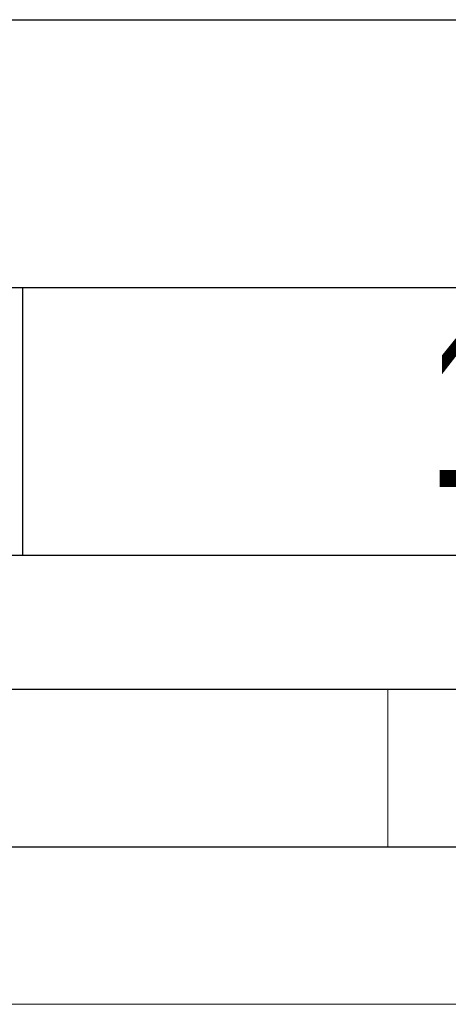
# Model space of a CAD drawing. Header units: millimetres. Extents: x 0 to 594, y 0 to 420.
# Tile 21 of 50: x 490 to 504, y 0 to 31. Entities that reach past the tile are written whole.
import ezdxf

# ---------------------------------------------------------------- set-up
doc = ezdxf.new("R2010")
doc.units = ezdxf.units.MM
doc.layers.add('FORMAT', color=7, linetype='Continuous')
doc.layers.add('SLD-0', color=7, linetype='Continuous')
doc.styles.add('SLDTEXTSTYLE1', font='TXT', dxfattribs={"width": 0.605})

msp = doc.modelspace()

# ---------------------------------------------------------------- linework, layer by layer
at = {"color": 7, "linetype": 'Continuous', "lineweight": 18}
for p, q in [((502.000041, 10.000053), (502.000041, 5.000053)), ((0.000041, 0.000053), (594.000041, 0.000053))]:
    msp.add_line(p, q, dxfattribs=at)
at = {"layer": 'FORMAT'}
for p, q in [((477.400041, 31.250053), (584.000041, 31.250053)), ((477.400041, 22.750053), (584.000041, 22.750053)), ((490.400041, 22.750053), (490.400041, 14.250053)), ((477.400041, 14.250053), (584.000041, 14.250053)), ((20.000041, 10.000053), (584.000041, 10.000053)), ((399.400041, 10.000053), (584.000041, 10.000053)), ((15.000041, 5.000053), (589.000041, 5.000053))]:
    msp.add_line(p, q, dxfattribs=at)
at = {"layer": 'SLD-0'}
msp.add_line((399.400041, 10.000053), (584.000041, 10.000053), dxfattribs=at)

# ---------------------------------------------------------------- texts
at = {"layer": 'FORMAT', "insert": (522.547677, 21.416258), "char_height": 5, "attachment_point": 2, "style": 'SLDTEXTSTYLE1'}
msp.add_mtext('1 MODEL CHARTED', dxfattribs=at)

doc.saveas('drawing.dxf')
